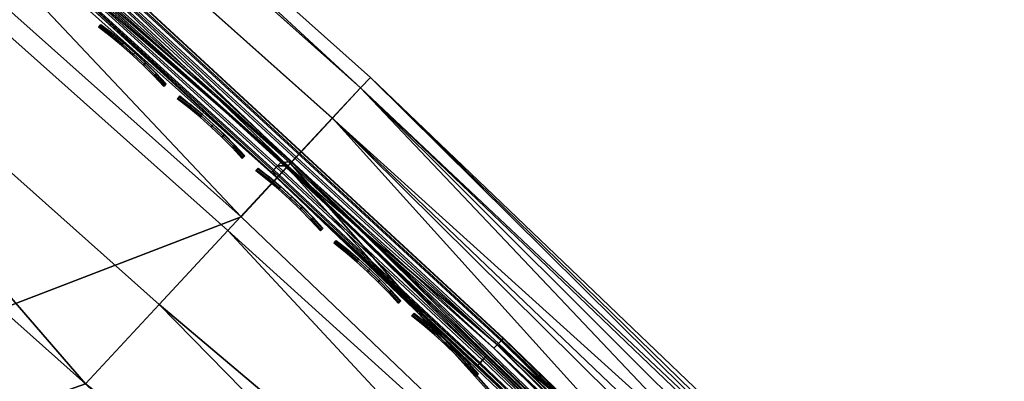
# Model space of a CAD drawing. Header units: inches. Extents: x 0 to 44.3, y -37.9 to 0.3.
# Tile 249 of 256: x 41.6 to 44.2, y -17.2 to -16.2. Entities that reach past the tile are written whole.
import ezdxf

# ---------------------------------------------------------------- set-up
doc = ezdxf.new("R2010")
doc.units = ezdxf.units.IN
doc.header["$LTSCALE"] = 0.03937
doc.header["$MEASUREMENT"] = 0
for name, color, linetype in [('A-FURN-3-ST', 151, 'Continuous'), ('A-FURN-3-ST-SEAM', 250, 'Continuous'), ('A-FURN-3-STITCH', 15, 'Continuous')]:
    doc.layers.add(name, color=color, linetype=linetype)

msp = doc.modelspace()

# ---------------------------------------------------------------- meshes
at = {"layer": 'A-FURN-3-ST'}
mesh = msp.add_polyface(dxfattribs=at)
corners = [(22.2944, -30.3503, 16.9), (22.3162, -30.3198, 17.1847), (20.9176, -29.3917, 17.1847), (20.8972, -29.4232, 16.9), (19.4805, -28.5245, 17.1847), (19.4616, -28.5568, 16.9), (24.1464, -30.6894, 17.9625), (22.9246, -29.4487, 18), (22.7617, -29.6822, 17.9625), (21.4877, -28.4951, 18), (21.335, -28.7354, 17.9625), (21.1928, -28.9593, 17.8526), (22.6099, -29.8998, 17.8526), (21.0706, -29.1516, 17.6778), (22.4795, -30.0866, 17.6778), (20.9767, -29.2991, 17.45), (22.3793, -30.2299, 17.45), (20.0111, -27.6039, 18), (19.869, -27.8506, 17.9625), (19.7366, -28.0805, 17.8526), (19.6228, -28.2779, 17.6778), (19.5355, -28.4293, 17.45), (18.4977, -26.777, 18), (43.3921, -18.6846, 18), (16.9501, -26.0159, 18), (31.3629, -9.3933, 18), (15.3713, -25.3218, 18), (22.5805, -29.9402, 5), (22.4711, -30.0972, 5.0381), (21.1653, -29.0011, 5), (21.0628, -29.1627, 5.0381), (19.7111, -28.1236, 5), (19.6157, -28.2894, 5.0381), (19.4616, -28.5568, 5.5), (19.4806, -28.5239, 5.3087), (20.8972, -29.4232, 5.5), (20.9177, -29.3911, 5.3087), (22.2944, -30.3503, 5.5), (22.3163, -30.3192, 5.3087), (22.3783, -30.2303, 5.1464), (20.9759, -29.2996, 5.1464), (19.5348, -28.43, 5.1464), (18.2206, -27.3092, 5), (43.8163, -18.2604, 5), (16.6965, -26.5596, 5), (29.7574, -7.792, 5), (15.1417, -25.8761, 5)]
mesh.append_faces([[corners[k] for k in face] for face in [(0, 1, 2), (0, 2, 3), (3, 2, 4), (3, 4, 5), (6, 7, 8), (7, 9, 8), (8, 9, 10), (8, 10, 11, 12), (12, 11, 13, 14), (14, 13, 15, 16), (16, 15, 2, 1), (9, 17, 10), (10, 17, 18), (10, 18, 19, 11), (11, 19, 20, 13), (13, 20, 21, 15), (15, 21, 4, 2), (17, 22, 18), (17, 23, 22), (22, 23, 24), (24, 25, 26), (27, 28, 29), (29, 28, 30), (29, 30, 31), (31, 30, 32), (33, 34, 35), (35, 34, 36), (35, 36, 37), (37, 36, 38), (39, 38, 36, 40), (40, 36, 34, 41), (28, 39, 40, 30), (30, 40, 41, 32), (31, 42, 43), (43, 42, 44), (45, 44, 46), (37, 3, 35), (35, 3, 5), (35, 5, 33)]])
mesh = msp.add_polyface(dxfattribs=at)
corners = [(43.5437, -18.5328, 17.9789), (43.3921, -18.6846, 18), (43.5819, -18.5727, 17.9728), (43.4805, -18.773, 17.9665), (43.6587, -18.6679, 17.9071), (43.5452, -18.8377, 17.875), (43.9931, -18.4372, 5.25), (27.977, -34.4533, 5.25), (43.9694, -18.4135, 5.125), (27.9533, -34.4296, 5.125), (43.9047, -18.3488, 5.0335), (27.8886, -34.3649, 5.0335), (43.8163, -18.2604, 5), (27.8002, -34.2766, 5), (28.2244, -33.8523, 18), (28.3128, -33.9407, 17.9665), (28.3775, -34.0054, 17.875), (43.5689, -18.8614, 17.75), (28.4012, -34.0291, 17.75), (28.2648, -34.1484, 17.809), (26.9717, -32.667, 18), (25.6691, -31.5366, 18), (24.3193, -30.4632, 18), (22.9246, -29.4487, 18), (21.4877, -28.4951, 18), (16.9501, -26.0159, 18), (41.8198, -17.1792, 18), (40.1953, -15.7302, 18), (38.5206, -14.3396, 18), (44.1699, -18.2604, 16.9), (27.8002, -34.6301, 5.5), (44.1699, -18.2604, 5.5), (27.8002, -34.6301, 16.9), (26.5663, -33.1094, 5), (25.2835, -31.9963, 5), (23.954, -30.9392, 5), (22.5805, -29.9402, 5), (21.1653, -29.0011, 5), (16.6965, -26.5596, 5), (42.2286, -16.7401, 5), (40.5882, -15.2768, 5), (38.8971, -13.8724, 5)]
mesh.append_faces([[corners[k] for k in face] for face in [(0, 1, 2), (2, 1, 3), (4, 3, 5), (6, 7, 8), (8, 7, 9), (8, 9, 10), (10, 9, 11), (10, 11, 12), (12, 11, 13), (1, 14, 3), (3, 14, 15), (3, 15, 5), (5, 15, 16), (5, 16, 17), (17, 16, 18), (16, 19, 18), (14, 1, 20), (20, 1, 21), (21, 1, 22), (22, 1, 23), (23, 1, 24), (25, 1, 26), (25, 26, 27), (27, 28, 25), (29, 30, 31), (31, 30, 7), (31, 7, 6), (29, 17, 18), (29, 18, 32), (32, 30, 29), (13, 33, 12), (12, 33, 34), (12, 34, 35), (35, 36, 12), (12, 36, 37), (12, 38, 39), (39, 38, 40), (40, 38, 41)]])
mesh = msp.add_polyface(dxfattribs=at)
corners = [(43.3921, -18.6846, 18), (43.5437, -18.5328, 17.9789), (41.8198, -17.1792, 18), (42.0134, -16.9705, 17.9625), (40.3813, -15.5148, 17.9625), (42.1938, -16.776, 17.8526), (40.5548, -15.314, 17.8526), (42.3488, -16.609, 17.6778), (40.7037, -15.1416, 17.6778), (42.4679, -16.481, 17.45), (40.8181, -15.0095, 17.45), (42.5428, -16.4007, 17.1847), (40.8902, -14.9265, 17.1847), (40.915, -14.8984, 16.9), (42.5687, -16.3735, 16.9), (44.1543, -17.9211, 17.1146), (44.1692, -17.9061, 16.9), (43.6894, -18.3868, 17.9162), (43.8238, -18.2521, 17.8146), (43.9415, -18.1342, 17.6778), (44.0382, -18.0373, 17.5111), (44.11, -17.9654, 17.3209), (40.1953, -15.7302, 18), (44.1692, -17.9061, 5.5), (42.5687, -16.3735, 5.5), (40.915, -14.8984, 5.5), (44.1423, -17.9331, 5.3087), (42.5427, -16.4013, 5.3087), (40.89, -14.9271, 5.3087), (40.5882, -15.2768, 5), (40.7132, -15.1319, 5.0381), (42.2286, -16.7401, 5), (42.3587, -16.5997, 5.0381), (43.8163, -18.2604, 5), (43.9513, -18.1248, 5.0381), (42.4689, -16.4807, 5.1464), (44.0658, -18.0099, 5.1464), (40.8191, -15.0091, 5.1464)]
mesh.append_faces([[corners[k] for k in face] for face in [(0, 1, 2), (2, 1, 3), (2, 3, 4), (4, 3, 5, 6), (6, 5, 7, 8), (8, 7, 9, 10), (10, 9, 11, 12), (12, 11, 13), (13, 11, 14), (14, 11, 15), (14, 15, 16), (1, 17, 3), (3, 17, 5), (17, 18, 5), (5, 18, 7), (18, 19, 7), (7, 19, 20), (7, 20, 9), (9, 20, 21), (9, 21, 11), (11, 21, 15), (22, 2, 4), (14, 23, 24), (14, 24, 13), (13, 24, 25), (23, 26, 24), (24, 26, 27), (24, 27, 25), (25, 27, 28), (29, 30, 31), (31, 30, 32), (31, 32, 33), (33, 32, 34), (34, 32, 35), (34, 35, 36), (36, 35, 27), (36, 27, 26), (35, 32, 30, 37), (28, 27, 35, 37)]])
mesh = msp.add_polyface(dxfattribs=at)
corners = [(44.2347, -18.148, 16.9), (44.1699, -18.2604, 5.5), (44.2347, -18.148, 5.5), (44.2344, -18.0183, 16.9), (44.2344, -18.0183, 5.5), (44.1692, -17.9061, 16.9), (44.1692, -17.9061, 5.5), (44.1423, -17.9331, 5.3087), (44.1941, -17.9595, 5.3826), (44.2345, -18.0918, 5.3985), (44.232, -18.131, 5.4057), (44.2092, -18.2038, 5.4223), (44.1897, -18.2234, 5.349), (44.2083, -18.1547, 5.3169), (44.0658, -18.0099, 5.1464), (44.0553, -18.0987, 5.0955), (43.9513, -18.1248, 5.0381), (43.974, -18.1803, 5.0356), (44.1646, -17.989, 5.272), (44.1175, -18.0363, 5.1743), (44.1682, -18.1581, 5.2185), (44.1144, -18.2121, 5.1503), (44.209, -18.1173, 5.3028), (44.1704, -18.1926, 5.2385), (44.2264, -18.1366, 17.0944), (44.2032, -18.2098, 17.0809), (44.2292, -18.0971, 17.1004), (44.1892, -17.9644, 17.1134), (44.1543, -17.9211, 17.1146), (44.1452, -18.0084, 17.3187), (44.11, -17.9654, 17.3209), (44.0738, -18.08, 17.5078), (44.0382, -18.0373, 17.5111), (43.9776, -18.1763, 17.6735), (43.9415, -18.1342, 17.6778), (44.1878, -18.1384, 17.2931), (44.1863, -18.1767, 17.2814), (44.1207, -18.2056, 17.4706), (42.5687, -16.3735, 16.9)]
mesh.append_faces([[corners[k] for k in face] for face in [(0, 1, 2), (0, 2, 3), (3, 2, 4), (3, 4, 5), (5, 4, 6), (7, 6, 8), (8, 6, 4), (8, 4, 9), (9, 4, 2), (9, 2, 10), (10, 2, 11), (10, 11, 12, 13), (14, 15, 16), (16, 15, 17), (7, 18, 14), (14, 18, 19), (14, 19, 15), (15, 19, 20, 21), (18, 7, 8), (18, 8, 9, 22), (22, 9, 10, 13), (22, 13, 23, 20), (20, 19, 18, 22), (24, 25, 0), (24, 0, 26), (26, 0, 3), (26, 3, 27), (27, 3, 5), (27, 5, 28), (27, 28, 29), (29, 28, 30), (29, 30, 31), (31, 30, 32), (31, 32, 33), (33, 32, 34), (35, 36, 24, 26), (31, 37, 35, 29), (29, 35, 26, 27), (5, 6, 38)]])
at = {"layer": 'A-FURN-3-ST-SEAM'}
mesh = msp.add_polyface(dxfattribs=at)
corners = [(40.7149, -15.1282, 17.628), (42.3604, -16.596, 17.628), (41.7828, -16.0949, 17.6292), (42.3328, -16.5969, 17.6292), (42.3209, -16.6096, 17.6377), (41.7711, -16.1079, 17.6377), (42.3121, -16.6191, 17.6522), (41.7624, -16.1174, 17.6522), (42.3221, -16.6371, 17.6706), (42.8546, -17.1262, 17.6522), (43.3899, -17.6386, 17.6522), (42.8635, -17.1169, 17.6377), (43.3989, -17.6294, 17.6377), (42.8756, -17.1042, 17.6292), (43.4111, -17.6169, 17.6292), (43.9531, -18.121, 17.628), (43.927, -18.1471, 17.6377), (43.9179, -18.1562, 17.6522), (43.9133, -18.1607, 17.6706), (40.6781, -15.1707, 17.6706), (41.8239, -16.0497, 17.6648), (40.7016, -15.0618, 17.6648), (40.7024, -15.0609, 17.6842), (41.8247, -16.0488, 17.6842), (40.7062, -15.1383, 17.7271), (42.3513, -16.6058, 17.7271), (41.8, -16.076, 17.7259), (42.8932, -17.0858, 17.7259), (42.9053, -17.0731, 17.7173), (41.8118, -16.0631, 17.7173), (42.9142, -17.0637, 17.7027), (41.8204, -16.0535, 17.7027), (42.9186, -17.0592, 17.6842), (42.9177, -17.0601, 17.6648), (42.9118, -17.0663, 17.6473), (41.8181, -16.0561, 17.6473), (42.9017, -17.0768, 17.6344), (41.8083, -16.0669, 17.6344), (43.9661, -18.108, 17.6344), (43.9765, -18.0976, 17.6473), (43.9825, -18.0916, 17.6648), (43.9834, -18.0907, 17.6842), (43.9789, -18.0952, 17.7027), (43.9698, -18.1043, 17.7173), (43.9574, -18.1167, 17.7259), (43.9436, -18.1305, 17.7271), (41.7588, -16.1213, 17.6902), (42.3085, -16.623, 17.6902), (42.3143, -16.6167, 17.7078), (41.7646, -16.115, 17.7078), (42.3243, -16.606, 17.7208), (41.7744, -16.1042, 17.7208), (42.867, -17.1133, 17.7208), (43.4024, -17.6258, 17.7208), (42.8569, -17.1239, 17.7078), (43.3922, -17.6363, 17.7078), (42.851, -17.1301, 17.6902), (43.3862, -17.6424, 17.6902), (43.9202, -18.1539, 17.7078), (43.9305, -18.1435, 17.7208)]
mesh.append_faces([[corners[k] for k in face] for face in [(0, 1, 2), (2, 1, 3), (2, 3, 4, 5), (5, 4, 6, 7), (7, 6, 8), (8, 6, 9), (8, 9, 10), (10, 9, 11, 12), (12, 11, 13, 14), (14, 13, 1), (1, 13, 3), (1, 15, 14), (14, 16, 12), (12, 17, 10), (10, 18, 8), (8, 19, 7), (13, 11, 4, 3), (11, 9, 6, 4), (20, 21, 22, 23), (24, 25, 26), (26, 25, 27), (26, 27, 28, 29), (29, 28, 30, 31), (31, 30, 32, 23), (23, 32, 33, 20), (20, 33, 34, 35), (35, 34, 36, 37), (37, 36, 1), (1, 36, 15), (15, 36, 38), (38, 36, 34), (38, 34, 39), (39, 34, 33), (40, 33, 32), (41, 32, 30), (41, 30, 42), (42, 30, 28), (42, 28, 43), (43, 28, 27), (43, 27, 44), (44, 27, 45), (45, 27, 25), (1, 0, 37), (19, 8, 46), (46, 8, 47), (46, 47, 48, 49), (49, 48, 50, 51), (51, 50, 25), (25, 50, 52), (25, 52, 53), (53, 52, 54, 55), (55, 54, 56, 57), (57, 56, 8), (8, 56, 47), (8, 18, 57), (57, 58, 55), (55, 59, 53), (53, 45, 25), (25, 24, 51), (56, 54, 48, 47), (54, 52, 50, 48)]])
mesh = msp.add_polyface(dxfattribs=at)
corners = [(43.9544, -18.1223, 17.628), (43.9531, -18.121, 17.628), (43.9675, -18.1093, 17.6344), (43.9661, -18.108, 17.6344), (43.9765, -18.0976, 17.6473), (43.9825, -18.0916, 17.6648), (43.9839, -18.0929, 17.6648), (43.9778, -18.0989, 17.6473), (43.9834, -18.0907, 17.6842), (43.9847, -18.092, 17.6843), (43.9789, -18.0952, 17.7027), (43.9802, -18.0965, 17.7027), (43.9698, -18.1043, 17.7173), (43.9711, -18.1056, 17.7173), (43.9574, -18.1167, 17.7259), (43.9587, -18.118, 17.7259), (43.9436, -18.1305, 17.7271), (43.9449, -18.1318, 17.7271), (43.9305, -18.1435, 17.7208), (43.9319, -18.1449, 17.7208), (43.9202, -18.1539, 17.7078), (43.9215, -18.1552, 17.7078), (43.9572, -18.1681, 17.7204), (43.9845, -18.1461, 17.7239), (43.9964, -18.1353, 17.7164), (44.0051, -18.1266, 17.7035), (44.0096, -18.1208, 17.6872), (44.0091, -18.119, 17.6695), (43.9941, -18.1276, 17.639), (43.9819, -18.1364, 17.6296), (43.9682, -18.1472, 17.6261), (43.9407, -18.136, 17.6292), (43.955, -18.1585, 17.6296), (43.9283, -18.1484, 17.6377), (44.0199, -18.1665, 17.711), (44.0286, -18.1577, 17.6981), (44.0326, -18.1514, 17.6819), (44.0313, -18.1484, 17.6644), (44.0139, -18.1538, 17.6344), (44.0004, -18.161, 17.6253), (43.9192, -18.1575, 17.6522), (43.9179, -18.1562, 17.6522), (43.927, -18.1471, 17.6377), (43.9394, -18.1347, 17.6292), (43.4111, -17.6169, 17.6292), (43.3989, -17.6294, 17.6377), (43.3899, -17.6386, 17.6522), (43.9133, -18.1607, 17.6706), (42.9177, -17.0601, 17.6648), (42.9186, -17.0592, 17.6842), (43.3862, -17.6424, 17.6902), (43.9141, -18.1599, 17.6902), (43.3922, -17.6363, 17.7078), (43.4024, -17.6258, 17.7208)]
mesh.append_faces([[corners[k] for k in face] for face in [(0, 1, 2), (2, 1, 3), (2, 3, 4), (5, 6, 4), (4, 6, 7), (4, 7, 2), (5, 8, 6), (6, 8, 9), (9, 8, 10), (9, 10, 11), (11, 10, 12), (11, 12, 13), (13, 12, 14), (13, 14, 15), (15, 14, 16), (15, 16, 17), (16, 18, 17), (17, 18, 19), (19, 18, 20), (19, 20, 21), (19, 22, 17), (17, 22, 23), (17, 23, 15), (15, 23, 24), (15, 24, 13), (13, 24, 25), (13, 25, 11), (11, 25, 26), (11, 26, 9), (9, 26, 27), (9, 27, 6), (6, 27, 7), (7, 27, 28), (7, 28, 2), (2, 28, 29), (2, 29, 0), (0, 29, 30), (0, 30, 31), (31, 30, 32), (31, 32, 33), (25, 24, 34, 35), (26, 25, 35, 36), (27, 26, 36, 37), (28, 27, 37, 38), (29, 28, 38, 39), (40, 41, 42), (40, 42, 33), (33, 42, 43), (33, 43, 31), (31, 43, 1), (31, 1, 0), (44, 1, 43), (44, 43, 42), (45, 42, 41), (46, 41, 47), (4, 48, 5), (5, 49, 8), (50, 47, 51), (50, 51, 20), (52, 20, 18), (53, 18, 16)]])
at = {"layer": 'A-FURN-3-STITCH'}
mesh = msp.add_polyface(dxfattribs=at)
corners = [(42.0255, -16.3977, 17.7252), (41.9992, -16.3695, 17.732), (42.002, -16.3664, 17.7351), (42.0271, -16.3959, 17.7241), (41.9717, -16.342, 17.736), (41.9745, -16.3389, 17.7391), (42.0052, -16.3629, 17.733), (42.0303, -16.3924, 17.722), (41.9433, -16.3152, 17.7372), (41.9461, -16.3121, 17.7403), (41.9778, -16.3354, 17.737), (42.0056, -16.3625, 17.7278), (42.032, -16.3906, 17.721), (41.914, -16.2894, 17.7355), (41.9168, -16.2863, 17.7386), (41.9493, -16.3086, 17.7382), (41.9782, -16.335, 17.7318), (41.8841, -16.2646, 17.7311), (41.8869, -16.2615, 17.7342), (41.92, -16.2827, 17.7366), (41.9497, -16.3082, 17.733), (41.8537, -16.241, 17.7239), (41.8553, -16.2392, 17.7229), (41.8901, -16.2579, 17.7322), (41.9204, -16.2823, 17.7314), (41.8586, -16.2357, 17.7209), (41.8905, -16.2575, 17.727), (41.8602, -16.234, 17.7198)]
mesh.append_faces([[corners[k] for k in face] for face in [(0, 1, 2, 3), (1, 4, 5, 2), (3, 2, 6, 7), (4, 8, 9, 5), (2, 5, 10, 6), (7, 6, 11, 12), (8, 13, 14, 9), (5, 9, 15, 10), (6, 10, 16, 11), (13, 17, 18, 14), (9, 14, 19, 15), (10, 15, 20, 16), (17, 21, 22, 18), (14, 18, 23, 19), (15, 19, 24, 20), (18, 22, 25, 23), (19, 23, 26, 24), (23, 25, 27, 26)]])
mesh = msp.add_polyface(dxfattribs=at)
corners = [(42.2319, -16.5869, 17.7252), (42.2057, -16.5587, 17.732), (42.2085, -16.5556, 17.7351), (42.2335, -16.5851, 17.7241), (42.1783, -16.531, 17.736), (42.1811, -16.5279, 17.7391), (42.2117, -16.5521, 17.733), (42.2367, -16.5816, 17.722), (42.15, -16.5041, 17.7372), (42.1528, -16.501, 17.7403), (42.1844, -16.5244, 17.737), (42.2121, -16.5516, 17.7278), (42.2383, -16.5799, 17.721), (42.1208, -16.4781, 17.7355), (42.1236, -16.475, 17.7386), (42.156, -16.4975, 17.7382), (42.1848, -16.524, 17.7318), (42.091, -16.4532, 17.7311), (42.0938, -16.4501, 17.7342), (42.1269, -16.4715, 17.7366), (42.1565, -16.4971, 17.733), (42.0608, -16.4295, 17.7239), (42.0624, -16.4277, 17.7229), (42.0971, -16.4466, 17.7322), (42.1273, -16.4711, 17.7314), (42.0656, -16.4242, 17.7209), (42.0975, -16.4462, 17.727), (42.0672, -16.4224, 17.7198)]
mesh.append_faces([[corners[k] for k in face] for face in [(0, 1, 2, 3), (1, 4, 5, 2), (3, 2, 6, 7), (4, 8, 9, 5), (2, 5, 10, 6), (7, 6, 11, 12), (8, 13, 14, 9), (5, 9, 15, 10), (6, 10, 16, 11), (13, 17, 18, 14), (9, 14, 19, 15), (10, 15, 20, 16), (17, 21, 22, 18), (14, 18, 23, 19), (15, 19, 24, 20), (18, 22, 25, 23), (19, 23, 26, 24), (23, 25, 27, 26)]])
mesh = msp.add_polyface(dxfattribs=at)
corners = [(42.4373, -16.7771, 17.7252), (42.4113, -16.7487, 17.732), (42.4141, -16.7456, 17.7351), (42.439, -16.7753, 17.7241), (42.3841, -16.7209, 17.736), (42.3869, -16.7178, 17.7391), (42.4174, -16.7421, 17.733), (42.4422, -16.7718, 17.722), (42.3558, -16.6939, 17.7372), (42.3587, -16.6908, 17.7403), (42.3902, -16.7144, 17.737), (42.4178, -16.7417, 17.7278), (42.4439, -16.7701, 17.721), (42.3268, -16.6678, 17.7355), (42.3296, -16.6647, 17.7386), (42.3619, -16.6873, 17.7382), (42.3906, -16.7139, 17.7318), (42.2971, -16.6427, 17.7311), (42.2999, -16.6396, 17.7342), (42.3329, -16.6612, 17.7366), (42.3624, -16.6869, 17.733), (42.267, -16.6189, 17.7239), (42.2686, -16.6171, 17.7229), (42.3032, -16.6361, 17.7322), (42.3333, -16.6608, 17.7314), (42.2719, -16.6136, 17.7209), (42.3036, -16.6357, 17.727), (42.2735, -16.6119, 17.7198)]
mesh.append_faces([[corners[k] for k in face] for face in [(0, 1, 2, 3), (1, 4, 5, 2), (3, 2, 6, 7), (4, 8, 9, 5), (2, 5, 10, 6), (7, 6, 11, 12), (8, 13, 14, 9), (5, 9, 15, 10), (6, 10, 16, 11), (13, 17, 18, 14), (9, 14, 19, 15), (10, 15, 20, 16), (17, 21, 22, 18), (14, 18, 23, 19), (15, 19, 24, 20), (18, 22, 25, 23), (19, 23, 26, 24), (23, 25, 27, 26)]])
mesh = msp.add_polyface(dxfattribs=at)
corners = [(42.642, -16.9681, 17.7252), (42.616, -16.9397, 17.732), (42.6189, -16.9366, 17.7351), (42.6436, -16.9664, 17.7241), (42.5889, -16.9118, 17.736), (42.5918, -16.9087, 17.7391), (42.6222, -16.9331, 17.733), (42.6469, -16.9629, 17.722), (42.5608, -16.8846, 17.7372), (42.5637, -16.8815, 17.7403), (42.5951, -16.9052, 17.737), (42.6226, -16.9327, 17.7278), (42.6485, -16.9612, 17.721), (42.5319, -16.8583, 17.7355), (42.5348, -16.8553, 17.7386), (42.567, -16.8781, 17.7382), (42.5955, -16.9048, 17.7318), (42.5023, -16.8331, 17.7311), (42.5052, -16.8301, 17.7342), (42.538, -16.8518, 17.7366), (42.5674, -16.8776, 17.733), (42.4723, -16.8092, 17.7239), (42.474, -16.8074, 17.7229), (42.5085, -16.8266, 17.7322), (42.5385, -16.8514, 17.7314), (42.4772, -16.8039, 17.7209), (42.5089, -16.8262, 17.727), (42.4789, -16.8022, 17.7198)]
mesh.append_faces([[corners[k] for k in face] for face in [(0, 1, 2, 3), (1, 4, 5, 2), (3, 2, 6, 7), (4, 8, 9, 5), (2, 5, 10, 6), (7, 6, 11, 12), (8, 13, 14, 9), (5, 9, 15, 10), (6, 10, 16, 11), (13, 17, 18, 14), (9, 14, 19, 15), (10, 15, 20, 16), (17, 21, 22, 18), (14, 18, 23, 19), (15, 19, 24, 20), (18, 22, 25, 23), (19, 23, 26, 24), (23, 25, 27, 26)]])
mesh = msp.add_polyface(dxfattribs=at)
corners = [(42.8458, -17.1601, 17.7252), (42.82, -17.1315, 17.732), (42.8228, -17.1285, 17.7351), (42.8474, -17.1584, 17.7241), (42.793, -17.1035, 17.736), (42.7958, -17.1005, 17.7391), (42.8261, -17.125, 17.733), (42.8507, -17.1549, 17.722), (42.765, -17.0762, 17.7372), (42.7679, -17.0732, 17.7403), (42.7991, -17.097, 17.737), (42.8265, -17.1246, 17.7278), (42.8523, -17.1532, 17.721), (42.7362, -17.0498, 17.7355), (42.7391, -17.0468, 17.7386), (42.7712, -17.0697, 17.7382), (42.7996, -17.0966, 17.7318), (42.7067, -17.0245, 17.7311), (42.7096, -17.0215, 17.7342), (42.7423, -17.0433, 17.7366), (42.7716, -17.0693, 17.733), (42.6768, -17.0004, 17.7239), (42.6785, -16.9987, 17.7229), (42.7129, -17.018, 17.7322), (42.7428, -17.0429, 17.7314), (42.6817, -16.9952, 17.7209), (42.7133, -17.0176, 17.727), (42.6834, -16.9935, 17.7198)]
mesh.append_faces([[corners[k] for k in face] for face in [(0, 1, 2, 3), (1, 4, 5, 2), (3, 2, 6, 7), (4, 8, 9, 5), (2, 5, 10, 6), (7, 6, 11, 12), (8, 13, 14, 9), (5, 9, 15, 10), (6, 10, 16, 11), (13, 17, 18, 14), (9, 14, 19, 15), (10, 15, 20, 16), (17, 21, 22, 18), (14, 18, 23, 19), (15, 19, 24, 20), (18, 22, 25, 23), (19, 23, 26, 24), (23, 25, 27, 26)]])

doc.saveas('drawing.dxf')
